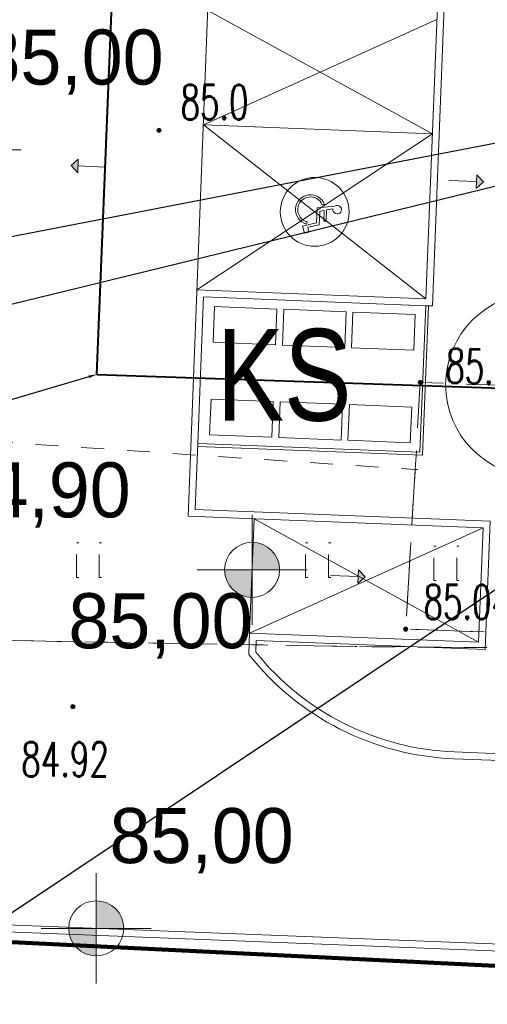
# Model space of a CAD drawing. Extents: x -134780 to 5540120, y 74663 to 5964901.
# Tile 16 of 84: x 5539559 to 5539570, y 5961311 to 5961332. Entities that reach past the tile are written whole.
import ezdxf
from ezdxf import colors
from ezdxf.entities.mleader import LeaderData, LeaderLine
from ezdxf.lldxf.tags import DXFTag
from ezdxf.math import Vec2, Vec3

# ---------------------------------------------------------------- set-up
doc = ezdxf.new("R2010")
doc.units = 0
doc.header["$MEASUREMENT"] = 0
doc.set_wipeout_variables(frame=1)
for name, pattern in [('Krawędzie ukryte', [150, 100, -50]), ('L_0_03', [1, 0.5, -0.5]), ('L_0_04', [1.5, 1, -0.5]), ('L_0_06', [2, 1.5, -0.5]), ('Przerywana', [320, 160, -160])]:
    doc.linetypes.add(name, pattern=pattern)
for name, color, linetype, lineweight in [('#opisy', 7, 'Continuous', 0), ('0_Nr_Pióra__7', 7, 'Continuous', 13), ('Arch drogi_Nr_Pióra__21', 7, 'Continuous', 9), ('ARCH MAPA RUSINOWO_Nr_Pióra__60', 230, 'Continuous', 211), ('Arch opisy_Nr_Pióra__21', 7, 'Continuous', 9), ('Arch opisy_Nr_Pióra__80', 3, 'Continuous', 211), ('arch spadki_Nr_Pióra__21', 7, 'Continuous', 9), ('Arch wykończenie_Nr_Pióra__46', 5, 'Continuous', 13), ('INWENT RZĘDNE_Nr_Pióra__21', 7, 'Continuous', 9), ('mapa', 7, 'Continuous', 13), ('obszar_utwardzony_Nr_Pióra__7', 7, 'Continuous', 13), ('pikieta_naturalna_Atr2_Nr_Pióra__7', 7, 'Continuous', 13), ('pikieta_naturalna_Nr_Pióra__7', 7, 'Continuous', 13), ('pikieta_sztuczna_Atr2_Nr_Pióra__7', 7, 'Continuous', 13), ('pikieta_sztuczna_Nr_Pióra__7', 7, 'Continuous', 13), ('plac_sportowy_Nr_Pióra__7', 7, 'Continuous', 13), ('trawnik_Nr_Pióra__7', 7, 'Continuous', 13), ('zasuwa_lub_zawor_Nr_Pióra__7', 7, 'Continuous', 13)]:
    doc.layers.add(name, color=color, linetype=linetype, lineweight=lineweight)
for name, color, linetype, lineweight, true_color in [('218_kontur_uzytku_gruntowego_Nr_Pióra__3', 7, 'Continuous', 18, 0xff6600), ('219_dzialka_ewidencyjna_Nr_Pióra__96', 7, 'Continuous', 13, 0x00d59f), ('_woda2', 7, 'Continuous', 30, 0x0b2af4), ('ARCH MAPA RUSINOWO_Nr_Pióra__58', 7, 'Continuous', 100, 0xdf0000), ('Arch wyposarzenie_Nr_Pióra__2', 7, 'Continuous', 13, 0x7f7f7f), ('Arch zieleń_Nr_Pióra__4', 7, 'Continuous', 9, 0x029e21)]:
    doc.layers.add(name, color=color, linetype=linetype, lineweight=lineweight, true_color=true_color)
doc.layers.add('arch spadki', color=7, linetype='Continuous')
doc.layers.add('INWENT RZĘDNE', color=7, linetype='Continuous')
doc.styles.add('GENERATED_STYLE_1', font='txt')
doc.styles.add('GENERATED_STYLE_3', font='arial.ttf')
doc.styles.add('GENERATED_STYLE_7', font='Simplex.shx', dxfattribs={"bigfont": 'BIGFONT.SHX'})
doc.styles.get("Standard").update_dxf_attribs({"font": 'txt', "bigfont": 'BIGFONT.SHX'})
tags = doc.linetypes.add('DASH', pattern=[15, 10, -5]).pattern_tags.tags
tags[6:7] = [DXFTag(74, 4), DXFTag(75, 0), DXFTag(340, '0'), DXFTag(46, 0.0), DXFTag(50, 0.0), DXFTag(44, 0.0), DXFTag(45, 0.0)]
tags[4:5] = [DXFTag(74, 4), DXFTag(75, 0), DXFTag(340, '0'), DXFTag(46, 0.0), DXFTag(50, 0.0), DXFTag(44, 0.0), DXFTag(45, 0.0)]

# ---------------------------------------------------------------- blocks, each defined once
blk = doc.blocks.new('Koty wysokościowe_42', base_point=(-156402, 94369))
at = {"layer": 'INWENT RZĘDNE_Nr_Pióra__21', "linetype": 'Continuous'}
for points in [[(-156402, 94369), (-155802, 94369), (-155848, 94599), (-155978, 94794), (-156172, 94924), (-156402, 94969)], [(-156402, 94369), (-157002, 94369), (-156956, 94140), (-156826, 93945), (-156632, 93815), (-156402, 93769)]]:
    blk.add_hatch(color=256, dxfattribs=at).paths.add_polyline_path(points, flags=0)
for p, q in [((-156402, 93169), (-156402, 95569)), ((-157602, 94369), (-155202, 94369))]:
    blk.add_line(p, q, dxfattribs=at)
blk.add_circle((-156402, 94369), 600, dxfattribs=at)
at = {"layer": 'INWENT RZĘDNE_Nr_Pióra__21', "insert": (-156111, 95569), "char_height": 1200, "attachment_point": 7, "style": 'GENERATED_STYLE_1'}
blk.add_mtext('{84,90}', dxfattribs=at)
blk = doc.blocks.new('Koty wysokościowe_41', base_point=(-149447, 94648))
at = {"layer": 'INWENT RZĘDNE_Nr_Pióra__21', "linetype": 'Continuous'}
for points in [[(-149447, 94648), (-148847, 94648), (-148893, 94878), (-149023, 95072), (-149217, 95202), (-149447, 95248)], [(-149447, 94648), (-150047, 94648), (-150001, 94418), (-149871, 94224), (-149677, 94094), (-149447, 94048)]]:
    blk.add_hatch(color=256, dxfattribs=at).paths.add_polyline_path(points, flags=0)
for p, q in [((-149447, 93448), (-149447, 95848)), ((-150647, 94648), (-148247, 94648))]:
    blk.add_line(p, q, dxfattribs=at)
blk.add_circle((-149447, 94648), 600, dxfattribs=at)
at = {"layer": 'INWENT RZĘDNE_Nr_Pióra__21', "insert": (-153453, 92714), "char_height": 1200, "attachment_point": 7, "style": 'GENERATED_STYLE_1'}
blk.add_mtext('{85,00}', dxfattribs=at)
blk = doc.blocks.new('Koty wysokościowe_39', base_point=(-152845, 86830))
at = {"layer": 'INWENT RZĘDNE_Nr_Pióra__21', "linetype": 'Continuous'}
for points in [[(-152845, 86830), (-152245, 86830), (-152291, 87059), (-152421, 87254), (-152616, 87384), (-152845, 87430)], [(-152845, 86830), (-153445, 86830), (-153400, 86600), (-153270, 86405), (-153075, 86275), (-152845, 86230)]]:
    blk.add_hatch(color=256, dxfattribs=at).paths.add_polyline_path(points, flags=0)
for p, q in [((-152845, 85630), (-152845, 88030)), ((-154045, 86830), (-151645, 86830))]:
    blk.add_line(p, q, dxfattribs=at)
blk.add_circle((-152845, 86830), 600, dxfattribs=at)
at = {"layer": 'INWENT RZĘDNE_Nr_Pióra__21', "insert": (-152554, 88030), "char_height": 1200, "attachment_point": 7, "style": 'GENERATED_STYLE_1'}
blk.add_mtext('{85,00}', dxfattribs=at)
blk = doc.blocks.new('Koty wysokościowe_36', base_point=(-155684, 103808))
at = {"layer": 'INWENT RZĘDNE_Nr_Pióra__21', "linetype": 'Continuous'}
for points in [[(-155684, 103808), (-155084, 103808), (-155130, 104038), (-155260, 104233), (-155454, 104363), (-155684, 104408)], [(-155684, 103808), (-156284, 103808), (-156238, 103579), (-156108, 103384), (-155914, 103254), (-155684, 103208)]]:
    blk.add_hatch(color=256, dxfattribs=at).paths.add_polyline_path(points, flags=0)
for p, q in [((-155684, 102608), (-155684, 105008)), ((-156884, 103808), (-154484, 103808))]:
    blk.add_line(p, q, dxfattribs=at)
blk.add_circle((-155684, 103808), 600, dxfattribs=at)
at = {"layer": 'INWENT RZĘDNE_Nr_Pióra__21', "insert": (-155393, 105008), "char_height": 1200, "attachment_point": 7, "style": 'GENERATED_STYLE_1'}
blk.add_mtext('{85,00}', dxfattribs=at)
blk = doc.blocks.new('Koty wysokościowe_30', base_point=(-141915, 106598))
at = {"layer": 'INWENT RZĘDNE_Nr_Pióra__21', "linetype": 'Continuous'}
for points in [[(-141915, 106598), (-141315, 106598), (-141360, 106827), (-141490, 107022), (-141685, 107152), (-141915, 107198)], [(-141915, 106598), (-142515, 106598), (-142469, 106368), (-142339, 106173), (-142144, 106043), (-141915, 105998)]]:
    blk.add_hatch(color=256, dxfattribs=at).paths.add_polyline_path(points, flags=0)
for p, q in [((-141915, 105398), (-141915, 107798)), ((-143115, 106598), (-140715, 106598))]:
    blk.add_line(p, q, dxfattribs=at)
blk.add_circle((-141915, 106598), 600, dxfattribs=at)
at = {"layer": 'INWENT RZĘDNE_Nr_Pióra__21', "insert": (-145819, 107798), "char_height": 1200, "attachment_point": 7, "style": 'GENERATED_STYLE_1'}
blk.add_mtext('{85,22}', dxfattribs=at)
blk = doc.blocks.new('Linia_10', base_point=(-147736, 94523))
at = {"layer": 'arch spadki_Nr_Pióra__21', "linetype": 'Continuous'}
blk.add_hatch(color=256, dxfattribs=at).paths.add_polyline_path([(-146981, 94493), (-147137, 94349), (-147125, 94649)], flags=0)
for p, q in [((-147736, 94523), (-147131, 94499)), ((-147137, 94349), (-147125, 94649)), ((-146981, 94493), (-147137, 94349)), ((-146981, 94493), (-147125, 94649))]:
    blk.add_line(p, q, dxfattribs=at)
blk = doc.blocks.new('Linia_3', base_point=(-152641, 103433))
at = {"layer": 'arch spadki_Nr_Pióra__21', "linetype": 'Continuous'}
blk.add_hatch(color=256, dxfattribs=at).paths.add_polyline_path([(-153395, 103463), (-153240, 103607), (-153251, 103307)], flags=0)
for p, q in [((-153395, 103463), (-153240, 103607)), ((-153240, 103607), (-153251, 103307)), ((-153395, 103463), (-153251, 103307)), ((-152641, 103433), (-153246, 103457))]:
    blk.add_line(p, q, dxfattribs=at)
blk = doc.blocks.new('Linia_1', base_point=(-145157, 103141))
at = {"layer": 'arch spadki_Nr_Pióra__21', "linetype": 'Continuous'}
blk.add_hatch(color=256, dxfattribs=at).paths.add_polyline_path([(-144402, 103111), (-144558, 102967), (-144546, 103267)], flags=0)
for p, q in [((-145157, 103141), (-144552, 103117)), ((-144558, 102967), (-144546, 103267)), ((-144402, 103111), (-144558, 102967)), ((-144402, 103111), (-144546, 103267))]:
    blk.add_line(p, q, dxfattribs=at)
blk = doc.blocks.new('mapa')
at = {"layer": 'pikieta_naturalna_Nr_Pióra__7', "linetype": 'Continuous'}
blk.add_hatch(color=252, dxfattribs=at).paths.add_polyline_path([(5539562.36, 5961329.565, 1), (5539562.36, 5961329.655, 1)], flags=0)
at = {"layer": 'pikieta_sztuczna_Nr_Pióra__7', "linetype": 'Continuous'}
for points in [[(5539568.06, 5961324.065, 1), (5539568.06, 5961324.155, 1)], [(5539568.06, 5961324.065, 1), (5539568.06, 5961324.155, 1)], [(5539567.74, 5961318.685, 1), (5539567.74, 5961318.775, 1)], [(5539560.48, 5961316.995, 1), (5539560.48, 5961317.085, 1)]]:
    blk.add_hatch(color=252, dxfattribs=at).paths.add_polyline_path(points, flags=0)
at = {"layer": '0_Nr_Pióra__7', "color": 252, "linetype": 'Continuous'}
for p, q in [((5539562.36, 5961329.61), (5539562.41, 5961329.61)), ((5539568.06, 5961324.11), (5539568.11, 5961324.11)), ((5539568.06, 5961324.11), (5539568.11, 5961324.11)), ((5539567.95, 5961322.21), (5539568, 5961322.21)), ((5539560.559, 5961320.609), (5539560.609, 5961320.609)), ((5539561.059, 5961320.609), (5539561.109, 5961320.609)), ((5539565.559, 5961320.609), (5539565.609, 5961320.609)), ((5539566.059, 5961320.609), (5539566.109, 5961320.609)), ((5539568.354, 5961320.537), (5539568.404, 5961320.537)), ((5539568.854, 5961320.537), (5539568.904, 5961320.537)), ((5539560.559, 5961319.859), (5539560.609, 5961319.859)), ((5539561.059, 5961319.859), (5539561.109, 5961319.859)), ((5539565.559, 5961319.859), (5539565.609, 5961319.859)), ((5539566.059, 5961319.859), (5539566.109, 5961319.859)), ((5539568.354, 5961319.787), (5539568.404, 5961319.787)), ((5539568.854, 5961319.787), (5539568.904, 5961319.787)), ((5539567.74, 5961318.73), (5539567.79, 5961318.73)), ((5539567.74, 5961318.73), (5539567.79, 5961318.73)), ((5539566.63, 5961318.35), (5539566.68, 5961318.35)), ((5539560.48, 5961317.04), (5539560.53, 5961317.04))]:
    blk.add_line(p, q, dxfattribs=at)
at = {"layer": '218_kontur_uzytku_gruntowego_Nr_Pióra__3', "color": 252, "linetype": 'L_0_03', "flags": 128}
for points in [[(5539542.34, 5961312.72), (5539596.81, 5961310.07)], [(5539596.81, 5961310.07), (5539542.34, 5961312.72)]]:
    blk.add_lwpolyline(points, dxfattribs=at)
at = {"layer": '219_dzialka_ewidencyjna_Nr_Pióra__96', "color": 252, "linetype": 'Continuous', "flags": 128}
blk.add_lwpolyline([(5539542.34, 5961312.72), (5539596.81, 5961310.07)], dxfattribs=at)
at = {"layer": 'Arch drogi_Nr_Pióra__21', "linetype": 'Continuous'}
for p, q in [((5539564.25, 5961353.309), (5539562.995, 5961321.193)), ((5539569.402, 5961353.257), (5539568.328, 5961325.778)), ((5539569.247, 5961353.113), (5539568.184, 5961325.934)), ((5539568.325, 5961329.531), (5539563.329, 5961329.727)), ((5539568.184, 5961325.934), (5539563.188, 5961326.129)), ((5539568.238, 5961325.782), (5539568.111, 5961322.524)), ((5539568.328, 5961325.778), (5539568.178, 5961325.784)), ((5539563.207, 5961322.776), (5539563.151, 5961321.337)), ((5539568.111, 5961322.524), (5539563.205, 5961322.716)), ((5539569.586, 5961321.086), (5539563.151, 5961321.337)), ((5539569.43, 5961320.942), (5539562.995, 5961321.193)), ((5539564.434, 5961321.137), (5539564.337, 5961318.659)), ((5539569.586, 5961321.086), (5539569.477, 5961318.288)), ((5539569.43, 5961320.942), (5539569.333, 5961318.443)), ((5539564.337, 5961318.659), (5539564.318, 5961318.18)), ((5539569.333, 5961318.443), (5539564.336, 5961318.639)), ((5539564.48, 5961318.483), (5539564.471, 5961318.229)), ((5539569.477, 5961318.288), (5539564.48, 5961318.483)), ((5539579.785, 5961315.473), (5539568.793, 5961315.903)), ((5539579.94, 5961315.617), (5539568.799, 5961316.052)), ((5539579.628, 5961311.476), (5539542.356, 5961312.933)), ((5539579.772, 5961311.32), (5539542.345, 5961312.783))]:
    blk.add_line(p, q, dxfattribs=at)
at = {"layer": 'Arch drogi_Nr_Pióra__21', "linetype": 'Przerywana'}
for p, q in [((5539563.426, 5961332.225), (5539568.325, 5961329.531)), ((5539563.329, 5961329.727), (5539568.423, 5961332.029)), ((5539568.184, 5961325.934), (5539563.329, 5961329.727)), ((5539568.325, 5961329.531), (5539563.188, 5961326.129)), ((5539564.434, 5961321.137), (5539569.333, 5961318.443)), ((5539564.336, 5961318.639), (5539569.43, 5961320.942))]:
    blk.add_line(p, q, dxfattribs=at)
at = {"layer": 'Arch drogi_Nr_Pióra__21', "linetype": 'Continuous'}
for radius, start in [(5.85, 218.8369), (6, 218.2974)]:
    blk.add_arc((5539569.027, 5961321.898), radius, start, 267.7616, dxfattribs=at)
at = {"layer": 'ARCH MAPA RUSINOWO_Nr_Pióra__60', "linetype": 'Continuous', "lineweight": 20, "flags": 128}
blk.add_lwpolyline([(5539594.181, 5961293.903), (5539596.827, 5961310.069), (5539542.34, 5961312.72)], dxfattribs=at)
at = {"layer": 'Arch opisy_Nr_Pióra__21', "color": 252, "linetype": 'Krawędzie ukryte'}
blk.add_circle((5539565.757, 5961327.83), 0.75, dxfattribs=at)
at = {"layer": 'Arch opisy_Nr_Pióra__80', "linetype": 'DASH', "ltscale": 0.2}
blk.add_line((5539542.34, 5961312.72), (5539606.798, 5961309.584), dxfattribs=at)
at = {"layer": 'Arch wykończenie_Nr_Pióra__46', "color": 252, "linetype": 'Continuous'}
for p, q in [((5539563.332, 5961325.974), (5539563.207, 5961322.776)), ((5539568.178, 5961325.784), (5539563.332, 5961325.974)), ((5539563.544, 5961324.985), (5539563.574, 5961325.764)), ((5539563.574, 5961325.764), (5539564.933, 5961325.711)), ((5539568.053, 5961322.587), (5539568.178, 5961325.784)), ((5539564.933, 5961325.711), (5539564.903, 5961324.931)), ((5539565.053, 5961324.926), (5539565.083, 5961325.705)), ((5539565.083, 5961325.705), (5539566.442, 5961325.652)), ((5539566.442, 5961325.652), (5539566.411, 5961324.872)), ((5539566.561, 5961324.867), (5539566.592, 5961325.646)), ((5539566.592, 5961325.646), (5539567.951, 5961325.593)), ((5539567.951, 5961325.593), (5539567.92, 5961324.813)), ((5539564.903, 5961324.931), (5539563.544, 5961324.985)), ((5539566.411, 5961324.872), (5539565.053, 5961324.926)), ((5539567.92, 5961324.813), (5539566.561, 5961324.867)), ((5539563.495, 5961323.745), (5539563.465, 5961322.966)), ((5539564.854, 5961323.692), (5539563.495, 5961323.745)), ((5539564.824, 5961322.913), (5539564.854, 5961323.692)), ((5539565.004, 5961323.686), (5539564.974, 5961322.907)), ((5539566.363, 5961323.633), (5539565.004, 5961323.686)), ((5539566.333, 5961322.854), (5539566.363, 5961323.633)), ((5539566.513, 5961323.628), (5539566.482, 5961322.848)), ((5539567.872, 5961323.574), (5539566.513, 5961323.628)), ((5539567.841, 5961322.795), (5539567.872, 5961323.574)), ((5539563.465, 5961322.966), (5539564.824, 5961322.913)), ((5539563.207, 5961322.776), (5539568.053, 5961322.587)), ((5539564.974, 5961322.907), (5539566.333, 5961322.854)), ((5539566.482, 5961322.848), (5539567.841, 5961322.795))]:
    blk.add_line(p, q, dxfattribs=at)
at = {"layer": 'Arch wyposarzenie_Nr_Pióra__2', "color": 252, "linetype": 'Continuous'}
for p, q in [((5539565.808, 5961327.92), (5539565.794, 5961327.59)), ((5539566.199, 5961327.957), (5539565.808, 5961327.92)), ((5539565.971, 5961327.987), (5539565.923, 5961327.982)), ((5539566.007, 5961327.628), (5539566.017, 5961327.871)), ((5539566.017, 5961327.871), (5539566.153, 5961327.893)), ((5539565.855, 5961327.544), (5539565.868, 5961327.846)), ((5539565.868, 5961327.846), (5539565.964, 5961327.862)), ((5539565.964, 5961327.862), (5539565.954, 5961327.63)), ((5539565.794, 5961327.59), (5539565.492, 5961327.52)), ((5539565.492, 5961327.52), (5539565.532, 5961327.364)), ((5539565.58, 5961327.565), (5539565.592, 5961327.61)), ((5539565.608, 5961327.493), (5539565.855, 5961327.544)), ((5539565.627, 5961327.384), (5539565.608, 5961327.493)), ((5539565.954, 5961327.63), (5539566.007, 5961327.628)), ((5539565.532, 5961327.364), (5539565.627, 5961327.384))]:
    blk.add_line(p, q, dxfattribs=at)
for centre, major_axis, start_param, end_param in [((5539565.664, 5961327.879), (-0.013, -0.325), 1.947533, 6.059917), ((5539565.664, 5961327.879), (-0.011, -0.278), 1.989195, 6.059917), ((5539566.247, 5961327.877), (-0.0036, -0.0928), 4.583801, 10.008202)]:
    blk.add_ellipse(centre, major_axis=major_axis, ratio=0.999933, start_param=start_param, end_param=end_param, dxfattribs=at)
at = {"layer": 'Arch zieleń_Nr_Pióra__4', "color": 252, "linetype": 'Continuous'}
blk.add_circle((5539570.613, 5961324.058), 2, dxfattribs=at)
at = {"layer": 'obszar_utwardzony_Nr_Pióra__7', "color": 252, "linetype": 'L_0_06', "flags": 128}
blk.add_lwpolyline([(5539572.12, 5961323.97), (5539572.06, 5961321.98), (5539571.95, 5961318.58), (5539567.74, 5961318.73), (5539567.95, 5961322.21), (5539568.06, 5961324.11)], close=True, dxfattribs=at)
at = {"layer": 'pikieta_naturalna_Nr_Pióra__7', "color": 252, "linetype": 'Continuous'}
blk.add_circle((5539562.36, 5961329.61), 0.045, dxfattribs=at)
at = {"layer": 'pikieta_sztuczna_Nr_Pióra__7', "color": 252, "linetype": 'Continuous'}
for centre in [(5539568.06, 5961324.11), (5539568.06, 5961324.11), (5539567.74, 5961318.73), (5539560.48, 5961317.04)]:
    blk.add_circle(centre, 0.045, dxfattribs=at)
at = {"layer": 'plac_sportowy_Nr_Pióra__7', "color": 252, "linetype": 'L_0_04', "flags": 128}
blk.add_lwpolyline([(5539547.69, 5961311.76), (5539547.85, 5961313.02), (5539548.08, 5961317.05), (5539548.19, 5961318.69), (5539553.96, 5961318.57), (5539566.63, 5961318.35), (5539577.2, 5961318.26), (5539578.89, 5961318.3), (5539589.29, 5961318.26), (5539587.6, 5961310.7), (5539586.41, 5961297.98), (5539585.4, 5961283.36), (5539561.05, 5961283.75), (5539545.65, 5961284.02), (5539546.4, 5961294.88), (5539546.9, 5961301.69), (5539547.46, 5961306.59)], close=True, dxfattribs=at)
at = {"layer": 'trawnik_Nr_Pióra__7', "color": 252, "linetype": 'L_0_03', "flags": 128}
blk.add_lwpolyline([(5539566.63, 5961318.35), (5539553.96, 5961318.57), (5539554.96, 5961323.07), (5539567.95, 5961322.21), (5539567.74, 5961318.73), (5539571.95, 5961318.58), (5539572.06, 5961321.98), (5539576.39, 5961321.74), (5539577.2, 5961318.26)], close=True, dxfattribs=at)
for points in [[(5539560.559, 5961319.859), (5539560.559, 5961320.609)], [(5539561.059, 5961319.859), (5539561.059, 5961320.609)], [(5539565.559, 5961319.859), (5539565.559, 5961320.609)], [(5539566.059, 5961319.859), (5539566.059, 5961320.609)], [(5539568.354, 5961319.787), (5539568.354, 5961320.537)], [(5539568.854, 5961319.787), (5539568.854, 5961320.537)]]:
    blk.add_lwpolyline(points, dxfattribs=at)
at = {"layer": 'arch spadki', "color": 252, "linetype": 'Continuous', "xscale": 0.001, "yscale": 0.001, "zscale": 0.001}
for name, p in [('Linia_3', (5539561.197, 5961328.808)), ('Linia_1', (5539568.681, 5961328.515)), ('Linia_10', (5539566.102, 5961319.898))]:
    blk.add_blockref(name, p, dxfattribs=at)
at = {"layer": 'INWENT RZĘDNE', "color": 252, "xscale": 0.001, "yscale": 0.001, "zscale": 0.001}
for name, p in [('Koty wysokościowe_30', (5539571.923, 5961331.973)), ('Koty wysokościowe_36', (5539558.154, 5961329.183)), ('Koty wysokościowe_42', (5539557.436, 5961319.744)), ('Koty wysokościowe_41', (5539564.391, 5961320.023)), ('Koty wysokościowe_39', (5539560.992, 5961312.204))]:
    blk.add_blockref(name, p, dxfattribs=at)
at = {"layer": 'ARCH MAPA RUSINOWO_Nr_Pióra__58', "color": 252, "linetype": 'Continuous', "insert": (5539563.616, 5961325.276), "char_height": 2, "attachment_point": 1, "style": 'GENERATED_STYLE_3'}
blk.add_mtext('{\\W0.790000x;KS}', dxfattribs=at)
at = {"layer": 'pikieta_naturalna_Atr2_Nr_Pióra__7', "color": 252, "linetype": 'Continuous', "insert": (5539562.829, 5961330.598), "char_height": 0.75, "attachment_point": 1, "style": 'GENERATED_STYLE_7'}
blk.add_mtext('{\\W0.660000x;85.0}', dxfattribs=at)
at = {"layer": 'pikieta_sztuczna_Atr2_Nr_Pióra__7', "color": 252, "linetype": 'Continuous', "insert": (5539568.625, 5961324.854), "char_height": 0.75, "attachment_point": 1, "rotation": 358, "style": 'GENERATED_STYLE_7'}
blk.add_mtext('{\\W0.660000x;85.16}', dxfattribs=at)
at = {"layer": 'pikieta_sztuczna_Atr2_Nr_Pióra__7', "color": 252, "linetype": 'Continuous', "char_height": 0.75, "attachment_point": 1, "style": 'GENERATED_STYLE_7'}
for s, insert in [('{\\W0.660000x;85.04}', (5539568.129, 5961319.696)), ('{\\W0.660000x;84.92}', (5539559.359, 5961316.266))]:
    blk.add_mtext(s, dxfattribs=dict(at, insert=insert))

msp = doc.modelspace()

# ---------------------------------------------------------------- linework, layer by layer
at = {"layer": '_woda2', "color": 4, "lineweight": 40}
msp.add_line((5539561.002, 5961324.284), (5539597.078, 5961323.056), dxfattribs=at)

# ---------------------------------------------------------------- next in the draw order: block references
at = {"layer": 'mapa', "color": 4, "lineweight": 40}
msp.add_blockref('mapa', (0, 0), dxfattribs=at)

# ---------------------------------------------------------------- next in the draw order: linework, layer by layer
at = {"layer": '_woda2', "color": 4, "lineweight": 40}
msp.add_line((5539561.002, 5961324.284), (5539562.251, 5961355.171), dxfattribs=at)

# ---------------------------------------------------------------- next in the draw order: leaders
at = {"layer": '#opisy', "lineweight": 0}
ml = msp.add_multileader_mtext('Standard', dxfattribs=at)
ml.set_content('\\fArial|b0|i0|c238|p34;\\A1;S3 ', color=256)
ml.set_leader_properties()
ml.build(insert=Vec2(0, 0))
ml.multileader.update_dxf_attribs({"text_left_attachment_type": 5, "text_right_attachment_type": 5, "dogleg_length": 0.36, "arrow_head_size": 0.18})
ctx = ml.context
ctx.base_point, ctx.char_height, ctx.arrow_head_size, ctx.landing_gap_size, ctx.plane_origin = Vec3(5539526.718, 5961329.393), 1.5, 0.18, 0.09, Vec3(5539505.815, 5961314.531)
ctx.left_attachment, ctx.right_attachment, ctx.text_align_type = 5, 5, 2
notes = []
notes.append((ctx, [(0, (1, 1, 0), (5539531.998, 5961330.167), (-1, 0), 0.36, [(0, [(5539579.816, 5961346.752)], 0, [])])]))
ctx.mtext.insert, ctx.mtext.alignment, ctx.mtext.flow_direction = Vec3(5539531.548, 5961331.992), 3, 5
ml = msp.add_multileader_mtext('Standard', dxfattribs=at)
ml.set_content('\\fArial|b0|i0|c238|p34;\\A1;G9.1 ', color=256)
ml.set_leader_properties()
ml.build(insert=Vec2(0, 0))
ml.multileader.update_dxf_attribs({"text_left_attachment_type": 5, "text_right_attachment_type": 5, "dogleg_length": 0.36, "arrow_head_size": 0.18})
ctx = ml.context
ctx.base_point, ctx.char_height, ctx.arrow_head_size, ctx.landing_gap_size, ctx.plane_origin = Vec3(5539523.337, 5961326.526), 1.5, 0.18, 0.09, Vec3(5539545.64, 5961297.27)
ctx.left_attachment, ctx.right_attachment, ctx.text_align_type = 5, 5, 2
notes.append((ctx, [(0, (1, 1, 0), (5539531.965, 5961325), (-1, 0), 0.36, [(0, [(5539579.943, 5961339.753)], 0, [])])]))
ctx.mtext.insert, ctx.mtext.alignment, ctx.mtext.flow_direction = Vec3(5539531.515, 5961326.826), 3, 5
ml = msp.add_multileader_mtext('Standard', dxfattribs=at)
ml.set_content('\\fArial|b0|i0|c238|p34;\\A1;G9 ', color=256)
ml.set_leader_properties()
ml.build(insert=Vec2(0, 0))
ml.multileader.update_dxf_attribs({"text_left_attachment_type": 5, "text_right_attachment_type": 5, "dogleg_length": 0.36, "arrow_head_size": 0.18})
ctx = ml.context
ctx.base_point, ctx.char_height, ctx.arrow_head_size, ctx.landing_gap_size, ctx.plane_origin = Vec3(5539526.379, 5961329.254), 1.5, 0.18, 0.09, Vec3(5539539.961, 5961299.998)
ctx.left_attachment, ctx.right_attachment, ctx.text_align_type = 5, 5, 2
notes.append((ctx, [(0, (1, 1, 0), (5539532.1, 5961327.728), (-1, 0), 0.36, [(0, [(5539578.086, 5961339.821)], 0, [])])]))
ctx.mtext.insert, ctx.mtext.alignment, ctx.mtext.flow_direction = Vec3(5539531.65, 5961329.554), 3, 5
ml = msp.add_multileader_mtext('Standard', dxfattribs=at)
ml.set_content('\\fArial|b0|i0|c238|p34;\\A1;G8.1 ', color=256)
ml.set_leader_properties()
ml.build(insert=Vec2(0, 0))
ml.multileader.update_dxf_attribs({"text_left_attachment_type": 5, "text_right_attachment_type": 5, "dogleg_length": 0.36, "arrow_head_size": 0.18})
ctx = ml.context
ctx.base_point, ctx.char_height, ctx.arrow_head_size, ctx.landing_gap_size, ctx.plane_origin = Vec3(5539523.123, 5961320.646), 1.5, 0.18, 0.09, Vec3(5539545.425, 5961291.391)
ctx.left_attachment, ctx.right_attachment, ctx.text_align_type = 5, 5, 2
notes.append((ctx, [(0, (1, 1, 0), (5539531.751, 5961319.121), (-1, 0), 0.36, [(0, [(5539579.61, 5961330.807)], 0, [])])]))
ctx.mtext.insert, ctx.mtext.alignment, ctx.mtext.flow_direction = Vec3(5539531.301, 5961320.946), 3, 5
ml = msp.add_multileader_mtext('Standard', dxfattribs=at)
ml.set_content('\\fArial|b0|i0|c238|p34;\\A1;G8 ', color=256)
ml.set_leader_properties()
ml.build(insert=Vec2(0, 0))
ml.multileader.update_dxf_attribs({"text_left_attachment_type": 5, "text_right_attachment_type": 5, "dogleg_length": 0.36, "arrow_head_size": 0.18})
ctx = ml.context
ctx.base_point, ctx.char_height, ctx.arrow_head_size, ctx.landing_gap_size, ctx.plane_origin = Vec3(5539526.315, 5961323.586), 1.5, 0.18, 0.09, Vec3(5539539.888, 5961294.331)
ctx.left_attachment, ctx.right_attachment, ctx.text_align_type = 5, 5, 2
notes.append((ctx, [(0, (1, 1, 0), (5539532.036, 5961322.061), (-1, 0), 0.36, [(0, [(5539577.736, 5961330.875)], 0, [])])]))
ctx.mtext.insert, ctx.mtext.alignment, ctx.mtext.flow_direction = Vec3(5539531.586, 5961323.886), 3, 5
ml = msp.add_multileader_mtext('Standard', dxfattribs=at)
ml.set_content('\\fArial|b0|i0|c238|p34;\\A1;G7 ', color=256)
ml.set_leader_properties()
ml.build(insert=Vec2(0, 0))
ml.multileader.update_dxf_attribs({"text_left_attachment_type": 5, "text_right_attachment_type": 5, "dogleg_length": 0.36, "arrow_head_size": 0.18})
ctx = ml.context
ctx.base_point, ctx.char_height, ctx.arrow_head_size, ctx.landing_gap_size, ctx.plane_origin = Vec3(5539543.518, 5961307.442), 1.5, 0.18, 0.09, Vec3(5539557.075, 5961278.187)
ctx.left_attachment, ctx.right_attachment, ctx.text_align_type = 5, 5, 2
notes.append((ctx, [(0, (1, 1, 0), (5539549.23, 5961305.917), (-1, 0), 0.36, [(0, [(5539577.498, 5961324.796)], 0, [])])]))
ctx.mtext.insert, ctx.mtext.alignment, ctx.mtext.flow_direction = Vec3(5539548.78, 5961307.742), 3, 5
ml = msp.add_multileader_mtext('Standard', dxfattribs=at)
ml.set_content('\\fArial|b0|i0|c238|p34;\\A1;W4 ', color=256)
ml.set_leader_properties()
ml.build(insert=Vec2(0, 0))
ml.multileader.update_dxf_attribs({"text_left_attachment_type": 5, "text_right_attachment_type": 5, "dogleg_length": 0.36, "arrow_head_size": 0.18})
ctx = ml.context
ctx.base_point, ctx.char_height, ctx.arrow_head_size, ctx.landing_gap_size, ctx.plane_origin = Vec3(5539525.62, 5961318.587), 1.5, 0.18, 0.09, Vec3(5539528.972, 5961294.046)
ctx.left_attachment, ctx.right_attachment, ctx.text_align_type = 5, 5, 2
notes.append((ctx, [(0, (1, 1, 0), (5539532.19, 5961315.725), (-1, 0), 0.36, [(0, [(5539561.002, 5961324.284)], 0, [])])]))
ctx.mtext.insert, ctx.mtext.alignment, ctx.mtext.flow_direction = Vec3(5539531.74, 5961317.525), 3, 5
for ctx, leaders in notes:
    for number, flags, end, landing, length, lines in leaders:
        leader = LeaderData()
        leader.index, (leader.has_last_leader_line, leader.has_dogleg_vector, leader.attachment_direction) = number, flags
        leader.last_leader_point, leader.dogleg_vector, leader.dogleg_length = Vec3(end), Vec3(landing), length
        for number, points, colour, breaks in lines:
            line = LeaderLine()
            line.index, line.vertices, line.color, line.breaks = number, Vec3.list(points), colors.encode_raw_color(colour), breaks
            leader.lines.append(line)
        ctx.leaders.append(leader)

# ---------------------------------------------------------------- next in the draw order: wipeouts: each hides what was drawn before it
msp.add_wipeout([(5539444.713, 5961266.963), (5539444.713, 5961415.463), (5539654.713, 5961415.463), (5539651.713, 5961412.413), (5539457.213, 5961412.413), (5539457.213, 5961270.013), (5539651.713, 5961270.013), (5539654.713, 5961266.963)]).dxf.layer = 'zasuwa_lub_zawor_Nr_Pióra__7'

doc.saveas('drawing.dxf')
